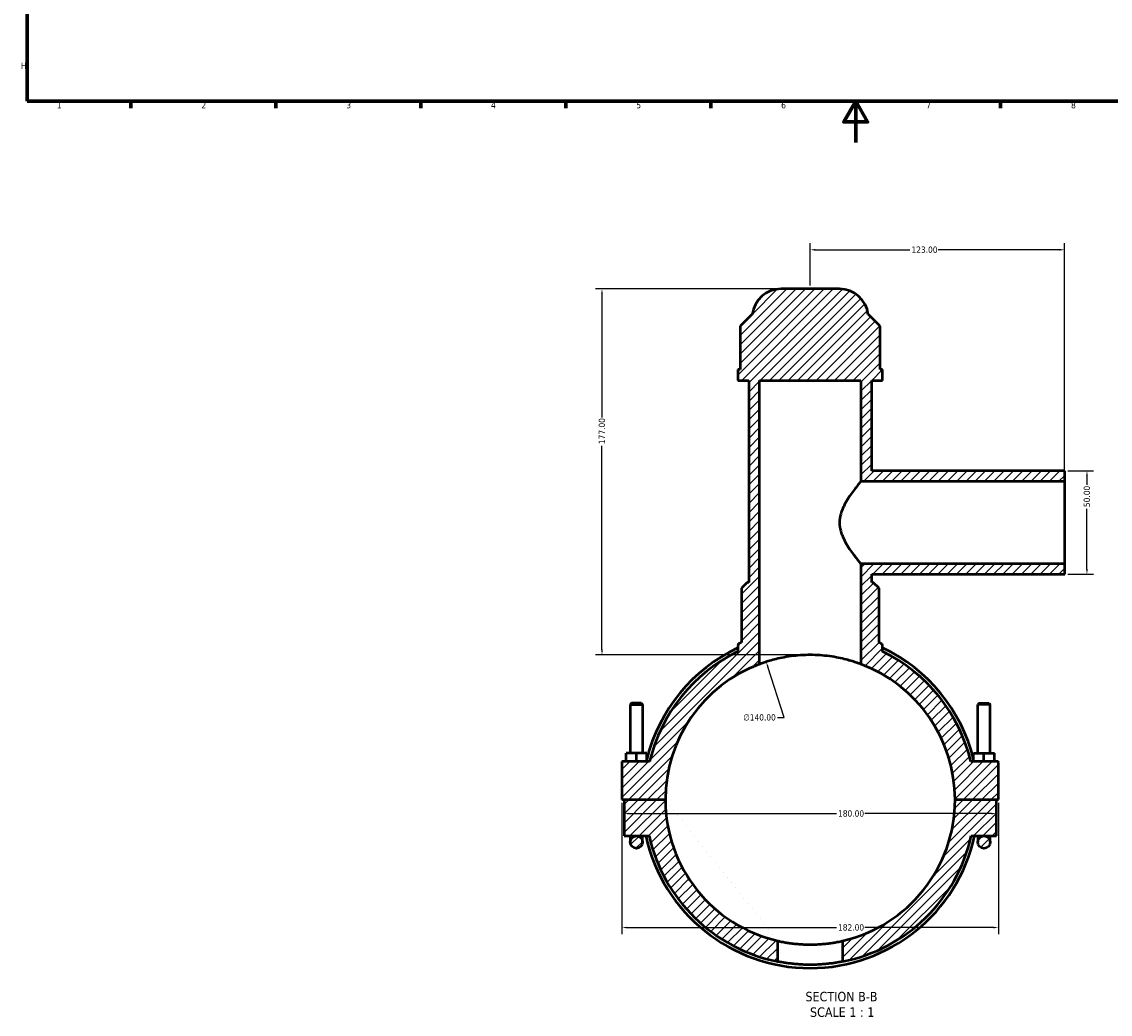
# Model space of a CAD drawing. Header units: millimetres. Extents: x 0 to 898, y -421 to 995.
# Tile 1 of 6: x 17 to 544, y -421 to 58. Entities that reach past the tile are written whole.
import ezdxf

# ---------------------------------------------------------------- set-up
doc = ezdxf.new("R2010")
doc.units = ezdxf.units.MM
for name, color, linetype, lineweight in [('Border (ANSI)', 7, 'Continuous', 70), ('Dimension (ANSI)', 7, 'Continuous', 25), ('Hatch (ANSI)', 7, 'Continuous', 18), ('Symbol (ANSI)', 7, 'Continuous', 25), ('Visible (ANSI)', 7, 'Continuous', 50)]:
    doc.layers.add(name, color=color, linetype=linetype, lineweight=lineweight)
doc.styles.add('Label Text (ANSI)', font='tahoma.ttf')
doc.styles.add('Note Text (ANSI)', font='tahoma.ttf')
doc.dimstyles.new('Default - mm (ANSI)', dxfattribs={"dimtxt": 3.048, "dimasz": 2.5, "dimexe": 3.175, "dimexo": 1.6002, "dimgap": 0.8, "dimtad": 0, "dimtoh": 1, "dimrnd": 1e-08, "dimzin": 4, "dimdsep": 46, "dimtxsty": 'Note Text (ANSI)', "dimcen": 0.09, "dimdle": 10, "dimclrd": 256, "dimclre": 256, "dimclrt": 230, "dimadec": 1, "dimazin": 1, "dimtfac": 1, "dimtofl": 0, "dimtmove": 0, "dimatfit": 3, "dimfxl": 1, "dimtolj": 1, "dimtzin": 4, "dimlwd": -1, "dimlwe": -1, "dimarcsym": 0})

# ---------------------------------------------------------------- blocks, each defined once
blk = doc.blocks.new('Borders Default Border')
at = {"layer": 'Border (ANSI)'}
for p, q in [((70.08, 20), (70.08, 16.55)), ((140.17, 20), (140.17, 16.55)), ((210.25, 20), (210.25, 16.55)), ((280.33, 20), (280.33, 16.55)), ((350.42, 20), (350.42, 16.55)), ((490.58, 20), (490.58, 16.55))]:
    blk.add_line(p, q, dxfattribs=at)
at = {"layer": 'Border (ANSI)', "flags": 128}
for points in [[(20, 20), (20, 574), (821, 574), (821, 20), (20, 20)], [(420.5, 0), (420.5, 20), (414.73, 10), (426.27, 10), (420.5, 20)]]:
    blk.add_lwpolyline(points, dxfattribs=at)
at = {"layer": 'Border (ANSI)', "color": 230, "true_color": 0xff0080, "char_height": 3.05, "attachment_point": 7, "style": 'Note Text (ANSI)'}
for s, insert in [('H', (16.97, 35.6)), ('1', (34.35, 16.55)), ('2', (104.2, 16.55)), ('3', (174.26, 16.49)), ('4', (244.23, 16.55)), ('5', (314.48, 16.49)), ('6', (384.49, 16.49)), ('7', (454.6, 16.55)), ('8', (524.63, 16.48))]:
    blk.add_mtext(s, dxfattribs=dict(at, insert=insert))
blk = doc.blocks.new('*D7')
at = {"layer": 'Defpoints', "color": 0, "transparency": 16777216}
for p in [(377.28, -251.07), (419.78, -384.46)]:
    blk.add_point(p, dxfattribs=at)
at = {"layer": 'Dimension (ANSI)', "transparency": 16777216}
for p, q in [((385.87, -278.04), (378.04, -253.45)), ((382.65, -278.04), (385.87, -278.04))]:
    blk.add_line(p, q, dxfattribs=at)
blk.add_solid([(378.44, -253.32), (377.64, -253.58), (377.28, -251.07)], dxfattribs=at)
at = {"layer": 'Dimension (ANSI)', "color": 230, "true_color": 0xff0080, "transparency": 16777216, "insert": (366.17, -276.4), "char_height": 3.048, "attachment_point": 1, "style": 'Note Text (ANSI)'}
blk.add_mtext('\\A1;∅140.00', dxfattribs=at)
blk = doc.blocks.new('*D9')
at = {"layer": 'Defpoints', "color": 0, "transparency": 16777216}
for p in [(384.44, -70.76), (297.87, -247.76), (398.53, -247.76)]:
    blk.add_point(p, dxfattribs=at)
at = {"layer": 'Dimension (ANSI)', "transparency": 16777216}
for p, q in [((382.84, -70.76), (294.69, -70.76)), ((297.87, -73.26), (297.87, -132.92)), ((297.87, -245.26), (297.87, -146.6)), ((396.93, -247.76), (294.69, -247.76))]:
    blk.add_line(p, q, dxfattribs=at)
for points in [[(297.45, -73.26), (298.28, -73.26), (297.87, -70.76)], [(297.45, -245.26), (298.28, -245.26), (297.87, -247.76)]]:
    blk.add_solid(points, dxfattribs=at)
at = {"layer": 'Dimension (ANSI)', "color": 230, "true_color": 0xff0080, "transparency": 16777216, "insert": (296.28, -145.8), "char_height": 3.048, "attachment_point": 1, "rotation": 90, "style": 'Note Text (ANSI)'}
blk.add_mtext('\\A1;177.00', dxfattribs=at)
blk = doc.blocks.new('*D10')
at = {"layer": 'Defpoints', "color": 0, "transparency": 16777216}
for p in [(521.53, -158.76), (521.53, -208.76), (532.31, -208.76)]:
    blk.add_point(p, dxfattribs=at)
at = {"layer": 'Dimension (ANSI)', "transparency": 16777216}
for p, q in [((523.13, -158.76), (535.49, -158.76)), ((532.31, -161.26), (532.31, -165.46)), ((532.31, -206.26), (532.31, -177.06)), ((523.13, -208.76), (535.49, -208.76))]:
    blk.add_line(p, q, dxfattribs=at)
for points in [[(531.89, -161.26), (532.73, -161.26), (532.31, -158.76)], [(531.89, -206.26), (532.73, -206.26), (532.31, -208.76)]]:
    blk.add_solid(points, dxfattribs=at)
at = {"layer": 'Dimension (ANSI)', "color": 230, "true_color": 0xff0080, "transparency": 16777216, "insert": (530.72, -176.26), "char_height": 3.048, "attachment_point": 1, "rotation": 90, "style": 'Note Text (ANSI)'}
blk.add_mtext('\\A1;50.00', dxfattribs=at)
blk = doc.blocks.new('*D11')
at = {"layer": 'Defpoints', "color": 0, "transparency": 16777216}
for p in [(521.53, -51.85), (398.53, -70.76), (521.53, -163.76)]:
    blk.add_point(p, dxfattribs=at)
at = {"layer": 'Dimension (ANSI)', "transparency": 16777216}
for p, q in [((398.53, -69.16), (398.53, -48.68)), ((401.03, -51.85), (446.69, -51.85)), ((519.03, -51.85), (460.37, -51.85)), ((521.53, -162.16), (521.53, -48.68))]:
    blk.add_line(p, q, dxfattribs=at)
for points in [[(401.03, -51.44), (401.03, -52.27), (398.53, -51.85)], [(519.03, -51.44), (519.03, -52.27), (521.53, -51.85)]]:
    blk.add_solid(points, dxfattribs=at)
at = {"layer": 'Dimension (ANSI)', "color": 230, "true_color": 0xff0080, "transparency": 16777216, "insert": (447.49, -50.27), "char_height": 3.048, "attachment_point": 1, "style": 'Note Text (ANSI)'}
blk.add_mtext('\\A1;123.00', dxfattribs=at)
blk = doc.blocks.new('*D12')
at = {"layer": 'Defpoints', "color": 0, "transparency": 16777216}
for p in [(307.53, -317.71), (489.53, -317.71), (489.53, -379.56)]:
    blk.add_point(p, dxfattribs=at)
at = {"layer": 'Dimension (ANSI)', "transparency": 16777216}
for p, q in [((307.53, -319.31), (307.53, -382.74)), ((489.53, -319.31), (489.53, -382.74)), ((310.03, -379.56), (411.19, -379.56)), ((487.03, -379.56), (424.87, -379.56))]:
    blk.add_line(p, q, dxfattribs=at)
for points in [[(310.03, -379.14), (310.03, -379.98), (307.53, -379.56)], [(487.03, -379.14), (487.03, -379.98), (489.53, -379.56)]]:
    blk.add_solid(points, dxfattribs=at)
at = {"layer": 'Dimension (ANSI)', "color": 230, "true_color": 0xff0080, "transparency": 16777216, "insert": (411.99, -377.97), "char_height": 3.048, "attachment_point": 1, "style": 'Note Text (ANSI)'}
blk.add_mtext('\\A1;182.00', dxfattribs=at)
blk = doc.blocks.new('*D13')
at = {"layer": 'Defpoints', "color": 0, "transparency": 16777216}
for p in [(308.53, -324.47), (488.53, -324.47), (488.53, -324.47)]:
    blk.add_point(p, dxfattribs=at)
at = {"layer": 'Dimension (ANSI)', "transparency": 16777216}
for p, q in [((311.03, -324.47), (411.19, -324.47)), ((486.03, -324.47), (424.87, -324.47))]:
    blk.add_line(p, q, dxfattribs=at)
for points in [[(311.03, -324.05), (311.03, -324.89), (308.53, -324.47)], [(486.03, -324.05), (486.03, -324.89), (488.53, -324.47)]]:
    blk.add_solid(points, dxfattribs=at)
at = {"layer": 'Dimension (ANSI)', "color": 230, "true_color": 0xff0080, "transparency": 16777216, "insert": (411.99, -322.88), "char_height": 3.048, "attachment_point": 1, "style": 'Note Text (ANSI)'}
blk.add_mtext('\\A1;180.00', dxfattribs=at)

msp = doc.modelspace()

# ---------------------------------------------------------------- hatches: boundary and pattern name
at = {"layer": 'Hatch (ANSI)'}
h = msp.add_hatch(dxfattribs=at)
h.set_pattern_fill('ANSI31', color=256, scale=25.4, style=0)
h.set_pattern_definition([(45, (0, 0), (-2.245064, 2.245064), [])])
edge = h.paths.add_edge_path()
edge.add_spline(control_points=[(364.355, -242.135), (364.192, -242.209), (364.044, -242.313), (363.797, -242.571), (363.699, -242.723), (363.565, -243.055), (363.531, -243.232), (363.531, -243.411)], knot_values=[-0.1609773, -0.1609773, -0.1609773, -0.1609773, -0.1073182, -0.1073182, -0.0536591, -0.0536591, 0, 0, 0, 0], degree=3, periodic=0)
edge.add_line((363.531, -243.411), (363.531, -246.048))
edge.add_ellipse((398.531, -317.763), major_axis=(-35, 71.715), ratio=1, start_angle=0, end_angle=50.58082)
edge.add_line((320.905, -299.263), (307.531, -299.263))
edge.add_line((307.531, -299.263), (307.531, -317.713))
edge.add_line((307.531, -317.713), (328.531, -317.713))
edge.add_ellipse((398.531, -317.763), major_axis=(-70, 0.05), ratio=1, start_angle=290.52824, end_angle=360, ccw=False)
edge.add_line((374.031, -252.191), (374.031, -115.013))
edge.add_line((374.031, -115.013), (423.031, -115.013))
edge.add_line((423.031, -115.013), (423.031, -163.763))
edge.add_line((423.031, -163.763), (521.531, -163.763))
edge.add_line((521.531, -163.763), (521.531, -158.763))
edge.add_line((521.531, -158.763), (428.281, -158.763))
edge.add_line((428.281, -158.763), (428.281, -115.013))
edge.add_line((428.281, -115.013), (433.531, -115.013))
edge.add_line((433.531, -115.013), (433.531, -109.703))
edge.add_line((433.531, -109.703), (432.378, -109.703))
edge.add_line((432.378, -109.703), (432.378, -88.753))
edge.add_line((432.378, -88.753), (426.778, -83.153))
edge.add_line((426.778, -83.153), (426.531, -83.153))
edge.add_ellipse((412.624, -84.763), major_axis=(13.907, 1.61), ratio=1, start_angle=0, end_angle=83.39637)
edge.add_line((412.624, -70.763), (384.438, -70.763))
edge.add_ellipse((384.438, -84.763), major_axis=(0, 14), ratio=1, start_angle=0, end_angle=83.39637)
edge.add_line((370.531, -83.153), (370.285, -83.153))
edge.add_line((370.285, -83.153), (364.685, -88.753))
edge.add_line((364.685, -88.753), (364.685, -109.703))
edge.add_line((364.685, -109.703), (363.531, -109.703))
edge.add_line((363.531, -109.703), (363.531, -115.013))
edge.add_line((363.531, -115.013), (368.781, -115.013))
edge.add_line((368.781, -115.013), (368.781, -212.663))
edge.add_line((368.781, -212.663), (368.081, -212.663))
edge.add_line((368.081, -212.663), (365.281, -215.463))
edge.add_line((365.281, -215.463), (365.281, -241.723))
edge.add_ellipse((398.531, -317.763), major_axis=(-33.25, 76.04), ratio=1, start_angle=0, end_angle=0.70002)
edge = h.paths.add_edge_path()
edge.add_line((314.531, -335.263), (320.674, -335.263))
edge.add_ellipse((398.531, -317.763), major_axis=(-77.857, -17.5), ratio=1, start_angle=0, end_angle=66.00033)
edge.add_line((382.851, -396.008), (382.851, -385.985))
edge.add_ellipse((398.531, -317.763), major_axis=(-15.68, -68.221), ratio=1, start_angle=282.98501, end_angle=360, ccw=False)
edge.add_line((328.531, -317.813), (308.531, -317.813))
edge.add_line((308.531, -317.813), (308.531, -335.263))
edge.add_line((308.531, -335.263), (314.531, -335.263))
edge = h.paths.add_edge_path()
edge.add_ellipse((489.031, -299.763), major_axis=(0.5, 0), ratio=1, start_angle=0, end_angle=90)
edge.add_line((489.031, -299.263), (476.157, -299.263))
edge.add_ellipse((398.531, -317.763), major_axis=(77.626, 18.5), ratio=1, start_angle=0, end_angle=50.58082)
edge.add_line((433.531, -246.048), (433.531, -243.411))
edge.add_ellipse((432.131, -243.411), major_axis=(1.4, 0), ratio=1, start_angle=0, end_angle=65.68172)
edge.add_ellipse((398.531, -317.763), major_axis=(34.177, 75.628), ratio=1, start_angle=0, end_angle=0.70002)
edge.add_line((431.781, -241.723), (431.781, -215.463))
edge.add_line((431.781, -215.463), (428.981, -212.663))
edge.add_line((428.981, -212.663), (428.281, -212.663))
edge.add_line((428.281, -212.663), (428.281, -208.763))
edge.add_line((428.281, -208.763), (521.531, -208.763))
edge.add_line((521.531, -208.763), (521.531, -203.763))
edge.add_line((521.531, -203.763), (423.031, -203.763))
edge.add_line((423.031, -203.763), (423.031, -252.191))
edge.add_ellipse((398.531, -317.763), major_axis=(24.5, 65.572), ratio=1, start_angle=290.52824, end_angle=360, ccw=False)
edge.add_line((468.531, -317.713), (489.531, -317.713))
edge.add_line((489.531, -317.713), (489.531, -299.763))
edge = h.paths.add_edge_path()
edge.add_ellipse((314.531, -338.263), major_axis=(3, 0), ratio=1, start_angle=0, end_angle=360)
edge = h.paths.add_edge_path()
edge.add_line((488.531, -317.813), (468.531, -317.813))
edge.add_ellipse((398.531, -317.763), major_axis=(70, -0.05), ratio=1, start_angle=282.98501, end_angle=360, ccw=False)
edge.add_line((414.211, -385.985), (414.211, -396.008))
edge.add_ellipse((398.531, -317.763), major_axis=(15.68, -78.244), ratio=1, start_angle=0, end_angle=66.00033)
edge.add_line((476.389, -335.263), (482.531, -335.263))
edge.add_line((482.531, -335.263), (488.531, -335.263))
edge.add_line((488.531, -335.263), (488.531, -317.813))
edge = h.paths.add_edge_path()
edge.add_ellipse((482.531, -338.263), major_axis=(3, 0), ratio=1, start_angle=0, end_angle=360)

# ---------------------------------------------------------------- linework, layer by layer
at = {"layer": 'Visible (ANSI)'}
for p, q in [((412.624, -70.763), (384.438, -70.763)), ((370.285, -83.153), (364.685, -88.753)), ((370.531, -83.153), (370.285, -83.153)), ((426.778, -83.153), (426.531, -83.153)), ((432.378, -88.753), (426.778, -83.153)), ((364.685, -88.753), (364.685, -109.703)), ((432.378, -109.703), (432.378, -88.753)), ((364.685, -109.703), (363.531, -109.703)), ((363.531, -109.703), (363.531, -115.013)), ((433.531, -109.703), (432.378, -109.703)), ((433.531, -115.013), (433.531, -109.703)), ((363.531, -115.013), (368.781, -115.013)), ((368.781, -115.013), (368.781, -212.663)), ((374.031, -252.191), (374.031, -115.013)), ((374.031, -115.013), (423.031, -115.013)), ((423.031, -115.013), (423.031, -163.763)), ((428.281, -158.763), (428.281, -115.013)), ((428.281, -115.013), (433.531, -115.013)), ((521.531, -158.763), (428.281, -158.763)), ((521.531, -163.763), (521.531, -158.763)), ((423.031, -163.763), (521.531, -163.763)), ((521.531, -203.763), (521.531, -163.763)), ((521.531, -203.763), (423.031, -203.763)), ((423.031, -203.763), (423.031, -252.191)), ((521.531, -208.763), (521.531, -203.763)), ((428.281, -212.663), (428.281, -208.763)), ((428.281, -208.763), (521.531, -208.763)), ((368.081, -212.663), (365.281, -215.463)), ((365.281, -215.463), (365.281, -241.723)), ((368.781, -212.663), (368.081, -212.663)), ((428.981, -212.663), (428.281, -212.663)), ((431.781, -215.463), (428.981, -212.663)), ((431.781, -241.723), (431.781, -215.463)), ((363.531, -243.411), (363.531, -246.048)), ((433.531, -246.048), (433.531, -243.411)), ((312.131, -271.047), (311.531, -271.647)), ((311.531, -271.647), (317.531, -271.647)), ((311.531, -271.647), (311.531, -295.263)), ((316.931, -271.047), (312.131, -271.047)), ((316.931, -271.047), (317.531, -271.647)), ((317.531, -271.647), (317.531, -295.263)), ((480.131, -271.047), (479.531, -271.647)), ((485.531, -271.647), (479.531, -271.647)), ((479.531, -295.263), (479.531, -271.647)), ((480.131, -271.047), (484.931, -271.047)), ((484.931, -271.047), (485.531, -271.647)), ((485.531, -295.263), (485.531, -271.647)), ((320.905, -299.263), (307.531, -299.263)), ((307.531, -299.263), (307.531, -317.713)), ((314.531, -295.263), (309.531, -295.263)), ((309.531, -299.263), (309.531, -295.263)), ((314.531, -299.263), (314.531, -295.263)), ((319.531, -295.263), (314.531, -295.263)), ((319.531, -299.263), (319.531, -295.263)), ((489.031, -299.263), (476.157, -299.263)), ((477.531, -295.263), (482.531, -295.263)), ((477.531, -299.263), (477.531, -295.263)), ((482.531, -295.263), (487.531, -295.263)), ((482.531, -299.263), (482.531, -295.263)), ((487.531, -299.263), (487.531, -295.263)), ((489.531, -317.713), (489.531, -299.763)), ((307.531, -317.713), (328.531, -317.713)), ((328.531, -317.813), (308.531, -317.813)), ((308.531, -317.813), (308.531, -335.263)), ((311.531, -317.713), (311.531, -317.813)), ((317.531, -317.713), (317.531, -317.813)), ((468.531, -317.713), (489.531, -317.713)), ((488.531, -317.813), (468.531, -317.813)), ((479.531, -317.813), (479.531, -317.713)), ((485.531, -317.813), (485.531, -317.713)), ((488.531, -335.263), (488.531, -317.813)), ((308.531, -335.263), (314.531, -335.263)), ((311.531, -335.263), (311.531, -338.263)), ((314.531, -335.263), (320.674, -335.263)), ((317.531, -338.263), (317.531, -335.263)), ((476.389, -335.263), (482.531, -335.263)), ((479.531, -335.263), (479.531, -338.263)), ((482.531, -335.263), (488.531, -335.263)), ((485.531, -338.263), (485.531, -335.263)), ((382.851, -396.008), (382.851, -385.985)), ((414.211, -385.985), (414.211, -396.008))]:
    msp.add_line(p, q, dxfattribs=at)
for centre in [(314.531, -338.263), (482.531, -338.263)]:
    msp.add_circle(centre, 3, dxfattribs=at)
for centre, radius, start, end in [((384.438, -84.763), 14, 90, 173.39637), ((412.624, -84.763), 14, 6.60363, 90), ((398.531, -317.763), 82.992, 113.61826, 114.31828), ((398.531, -317.763), 82.992, 65.68172, 66.38174), ((398.531, -317.763), 81.396, 115.46734, 166.0636), ((398.531, -317.763), 79.8, 116.01437, 166.59519), ((432.131, -243.411), 1.4, 0, 65.68172), ((398.531, -317.763), 81.396, 13.9364, 64.53266), ((398.531, -317.763), 79.8, 13.40481, 63.98563), ((398.531, -317.763), 70, 110.48732, 179.95907), ((398.531, -317.763), 70, 0.04093, 69.51268), ((489.031, -299.763), 0.5, 0, 90), ((398.531, -317.763), 70, 180.04093, 257.05592), ((398.531, -317.763), 70, 282.94408, 359.95907), ((398.531, -317.763), 81.396, 192.41543, 347.58457), ((398.531, -317.763), 79.8, 192.66782, 258.66815), ((398.531, -317.763), 79.8, 281.33185, 347.33218)]:
    msp.add_arc(centre, radius, start, end, dxfattribs=at)
for points, knots in [([(423.031, -163.763), (423.031, -163.763), (422.921, -163.898), (422.482, -164.439), (422.153, -164.846), (421.325, -165.892), (420.824, -166.532), (419.727, -167.976), (419.131, -168.781), (417.922, -170.492), (417.259, -171.468), (415.943, -173.585), (415.288, -174.727), (414.122, -177.136), (413.611, -178.404), (412.889, -181.028), (412.682, -182.386), (412.682, -183.763)], [9.7381548, 9.7381548, 9.7381548, 9.7381548, 10.1365956, 10.1365956, 10.5350364, 10.5350364, 10.9334772, 10.9334772, 11.331918, 11.331918, 11.7449901, 11.7449901, 12.1580622, 12.1580622, 12.5711343, 12.5711343, 12.9842064, 12.9842064, 12.9842064, 12.9842064]), ([(412.682, -183.763), (412.682, -185.14), (412.889, -186.498), (413.611, -189.123), (414.122, -190.391), (415.288, -192.8), (415.943, -193.941), (417.259, -196.059), (417.922, -197.035), (419.131, -198.746), (419.727, -199.55), (420.824, -200.995), (421.325, -201.635), (422.153, -202.681), (422.482, -203.087), (422.921, -203.629), (423.031, -203.763), (423.031, -203.763)], [0, 0, 0, 0, 0.4130721, 0.4130721, 0.8261442, 0.8261442, 1.2392163, 1.2392163, 1.6522884, 1.6522884, 2.0507292, 2.0507292, 2.44917, 2.44917, 2.8476108, 2.8476108, 3.2460516, 3.2460516, 3.2460516, 3.2460516]), ([(364.355, -242.135), (364.192, -242.209), (364.044, -242.313), (363.797, -242.571), (363.699, -242.723), (363.565, -243.055), (363.531, -243.232), (363.531, -243.411)], [-0.16097735, -0.16097735, -0.16097735, -0.16097735, -0.10731823, -0.10731823, -0.05365912, -0.05365912, 0, 0, 0, 0]), ([(423.031, -252.191), (423.031, -252.191), (422.881, -252.134), (422.255, -251.905), (421.778, -251.733), (420.524, -251.305), (419.746, -251.049), (417.952, -250.505), (416.936, -250.217), (414.775, -249.665), (413.555, -249.381), (410.892, -248.85), (409.451, -248.604), (406.436, -248.195), (404.861, -248.032), (401.684, -247.816), (400.083, -247.763), (396.979, -247.763), (395.378, -247.816), (392.202, -248.032), (390.626, -248.195), (387.612, -248.604), (386.17, -248.85), (383.508, -249.381), (382.287, -249.665), (380.127, -250.217), (379.111, -250.505), (377.317, -251.049), (376.538, -251.305), (375.284, -251.733), (374.808, -251.905), (374.181, -252.134), (374.031, -252.191), (374.031, -252.191)], [7.4518335, 7.4518335, 7.4518335, 7.4518335, 7.9177059, 7.9177059, 8.3835784, 8.3835784, 8.8494508, 8.8494508, 9.3153232, 9.3153232, 9.78093, 9.78093, 10.2465367, 10.2465367, 10.7121435, 10.7121435, 11.1777502, 11.1777502, 11.643357, 11.643357, 12.1089637, 12.1089637, 12.5745704, 12.5745704, 13.0401772, 13.0401772, 13.5060496, 13.5060496, 13.9719221, 13.9719221, 14.4377945, 14.4377945, 14.903667, 14.903667, 14.903667, 14.903667]), ([(382.851, -385.985), (382.851, -385.985), (382.946, -386.007), (383.345, -386.096), (383.648, -386.164), (384.449, -386.334), (384.947, -386.435), (386.098, -386.653), (386.75, -386.768), (388.138, -386.991), (388.922, -387.106), (390.631, -387.322), (391.556, -387.422), (393.487, -387.588), (394.494, -387.654), (396.523, -387.742), (397.543, -387.763), (399.519, -387.763), (400.54, -387.742), (402.568, -387.654), (403.576, -387.588), (405.506, -387.422), (406.431, -387.322), (408.14, -387.106), (408.924, -386.991), (410.313, -386.768), (410.965, -386.653), (412.115, -386.435), (412.613, -386.334), (413.414, -386.164), (413.718, -386.096), (414.116, -386.007), (414.211, -385.985), (414.211, -385.985)], [4.7425228, 4.7425228, 4.7425228, 4.7425228, 5.0389437, 5.0389437, 5.3353645, 5.3353645, 5.6317854, 5.6317854, 5.9282063, 5.9282063, 6.2246007, 6.2246007, 6.5209952, 6.5209952, 6.8173897, 6.8173897, 7.1137842, 7.1137842, 7.4101786, 7.4101786, 7.7065731, 7.7065731, 8.0029676, 8.0029676, 8.2993621, 8.2993621, 8.5957829, 8.5957829, 8.8922038, 8.8922038, 9.1886247, 9.1886247, 9.4850456, 9.4850456, 9.4850456, 9.4850456]), ([(414.211, -396.008), (414.211, -396.008), (414.116, -396.027), (413.718, -396.105), (413.415, -396.164), (412.614, -396.312), (412.116, -396.401), (410.966, -396.591), (410.313, -396.692), (408.924, -396.887), (408.139, -396.988), (406.429, -397.176), (405.504, -397.264), (403.573, -397.41), (402.566, -397.468), (400.538, -397.545), (399.518, -397.563), (397.544, -397.563), (396.524, -397.545), (394.497, -397.468), (393.489, -397.41), (391.558, -397.264), (390.633, -397.176), (388.923, -396.988), (388.138, -396.887), (386.749, -396.692), (386.097, -396.591), (384.946, -396.401), (384.448, -396.312), (383.647, -396.164), (383.344, -396.105), (382.946, -396.027), (382.851, -396.008), (382.851, -396.008)], [0, 0, 0, 0, 0.2961604, 0.2961604, 0.5923208, 0.5923208, 0.8884812, 0.8884812, 1.1846416, 1.1846416, 1.4807865, 1.4807865, 1.7769315, 1.7769315, 2.0730764, 2.0730764, 2.3692214, 2.3692214, 2.6653663, 2.6653663, 2.9615113, 2.9615113, 3.2576562, 3.2576562, 3.5538011, 3.5538011, 3.8499615, 3.8499615, 4.1461219, 4.1461219, 4.4422823, 4.4422823, 4.7384427, 4.7384427, 4.7384427, 4.7384427])]:
    msp.add_open_spline(points, degree=3, knots=knots, dxfattribs=at)

# ---------------------------------------------------------------- block references
msp.add_blockref('Borders Default Border', (0, 0))

# ---------------------------------------------------------------- texts
at = {"layer": 'Symbol (ANSI)', "char_height": 4.572, "attachment_point": 7, "style": 'Label Text (ANSI)'}
for s, insert in [('SECTION B-B', (396.203, -415.306)), ('SCALE 1 : 1', (398.426, -422.819))]:
    msp.add_mtext(s, dxfattribs=dict(at, insert=insert))

# ---------------------------------------------------------------- dimensions: what is measured, and where the dimension line sits
at = {"layer": 'Dimension (ANSI)'}
for base, p1, p2, angle, override, picture, middle in [((521.531, -51.854), (398.531, -70.763), (521.531, -163.763), 180, {"dimtoh": 0, "dimdec": 2, "dimtp": 0, "dimtm": 0, "dimtdec": 2, "dimatfit": 1}, '*D11', (453.531, -51.854)), ((297.866, -247.764), (384.438, -70.763), (398.531, -247.764), 90, {"dimtoh": 0, "dimdec": 2, "dimtp": 0, "dimtm": 0, "dimtdec": 2, "dimatfit": 1}, '*D9', (297.866, -139.764)), ((532.311, -208.763), (521.531, -158.763), (521.531, -208.763), 90, {"dimtoh": 0, "dimdec": 2, "dimtp": 0, "dimtm": 0, "dimtdec": 2, "dimatfit": 1}, '*D10', (532.311, -171.263)), ((489.531, -379.561), (307.531, -317.713), (489.531, -317.713), 180, {"dimtoh": 0, "dimdec": 2, "dimtp": 0, "dimtm": 0, "dimtdec": 2, "dimatfit": 1}, '*D12', (418.031, -379.561)), ((488.531, -324.471), (308.531, -324.471), (488.531, -324.471), 180, {"dimtoh": 0, "dimdec": 2, "dimse1": 1, "dimse2": 1, "dimtp": 0, "dimtm": 0, "dimtdec": 2, "dimatfit": 1}, '*D13', (418.031, -324.471))]:
    dim = msp.add_linear_dim(base=base, p1=p1, p2=p2, angle=angle, dimstyle='Default - mm (ANSI)', override=override, dxfattribs=at)
    dim.commit()
    dim.dimension.update_dxf_attribs({"geometry": picture, "text_midpoint": middle, "dimtype": 160})
dim = msp.add_diameter_dim_2p(p1=(419.783, -384.464), p2=(377.28, -251.067), dimstyle='Default - mm (ANSI)', override={"dimtih": 1, "dimdec": 2, "dimlfac": 0.999972, "dimtp": 0, "dimtm": 0, "dimtdec": 2}, dxfattribs=at)
dim.commit()
dim.dimension.update_dxf_attribs({"geometry": '*D7', "text_midpoint": (374.012, -278.038), "dimtype": 163})

doc.saveas('drawing.dxf')
